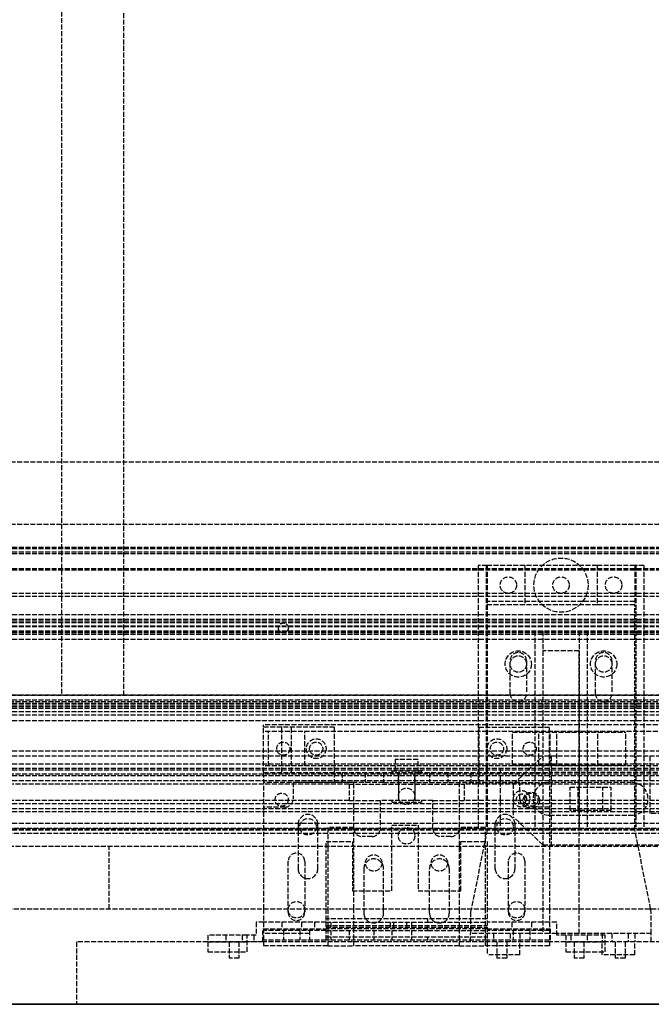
# Model space of a CAD drawing. Header units: millimetres. Extents: x 0 to 3534, y 0 to 599.
# Tile 10 of 19: x 1164 to 1356, y 0 to 300. Entities that reach past the tile are written whole.
import ezdxf

# ---------------------------------------------------------------- set-up
doc = ezdxf.new("R2010")
doc.units = ezdxf.units.MM
doc.header["$LTSCALE"] = 10
doc.linetypes.add('ALLCAD_Strich', pattern=[0.2, 0.15, -0.05])
doc.layers.add('BESCH_KONT_sich_schn_ansi_2d', color=40, linetype='Continuous')
doc.layers.add('BESCH_KONT_sich_schn_grun_2d', color=10, linetype='Continuous')

msp = doc.modelspace()

# ---------------------------------------------------------------- linework, layer by layer
at = {"layer": 'BESCH_KONT_sich_schn_ansi_2d', "linetype": 'ALLCAD_Strich'}
for p, q in [((0, 0, 2121), (3534, 0, 2121)), ((0, 0, 2202), (3534, 0, 2202)), ((0, 0, 2102), (3534, 0, 2102)), ((13.5, 0, 2086.5), (1182, 0, 2086.5)), ((1182, 0, 73.5), (13.5, 0, 73.5)), ((19, 0, 2087), (3515, 0, 2087)), ((19, 0, 79), (3515, 0, 79)), ((19, 0, 73), (3515, 0, 73)), ((3515, 0, 62), (19, 0, 62)), ((3515, 0, 54.5), (19, 0, 54.5)), ((3515, 0, 53.5), (19, 0, 53.5)), ((3515, 0, 50), (19, 0, 50)), ((3515, 0, 54), (19, 0, 54)), ((3515, 0, 45), (19, 0, 45)), ((3515, 0, 48), (19, 0, 48)), ((3515, 0, 58.5), (19, 0, 58.5)), ((3515, 0, 39.5), (19, 0, 39.5)), ((3412.5, 0, 41.5), (19, 0, 41.5)), ((3515, 0, 59), (19, 0, 59)), ((3515, 0, 60), (19, 0, 60)), ((3515, 0, 53.59), (19, 0, 53.59)), ((3515, 0, 46), (19, 0, 46)), ((3515, 0, 2044), (19, 0, 2044)), ((3515, 0, 2043), (19, 0, 2043)), ((3515, 0, 2046.5), (19, 0, 2046.5)), ((1238, 0, 2078), (19, 0, 2078)), ((3515, 0, 2079), (19, 0, 2079)), ((1314, 0, 2097.5), (19, 0, 2097.5)), ((3515, 0, 2100), (19, 0, 2100)), ((3515, 0, 2101.5), (19, 0, 2101.5)), ((3515, 0, 2121.55), (19, 0, 2121.55)), ((3515, 0, 2122.5), (19, 0, 2122.5)), ((3515, 0, 2122), (19, 0, 2122)), ((3515, 0, 2040), (19, 0, 2040)), ((3515, 0, 2037.5), (19, 0, 2037.5)), ((3515, 0, 2036.5), (19, 0, 2036.5)), ((3515, 0, 2045.5), (19, 0, 2045.5)), ((19, 0, 2080), (1181, 0, 2080)), ((1181, 0, 32), (19, 0, 32)), ((3515, 0), (19, 0)), ((1257.5, 0, 2096), (19, 0, 2096)), ((3515, 0, 2098.5), (19, 0, 2098.5)), ((1301, 0, 29), (126.5, 0, 29)), ((1301, 0, 31), (1066, 0, 31)), ((1221, 0, 2081), (1151, 0, 2081)), ((1195.5, 0, 79), (1176.5, 0, 79)), ((1176.5, 0, 79), (1176.5, 0, 2081)), ((1181, 0, 32), (1181, 0, 2080)), ((1181, 0, 2080), (2353, 0, 2080)), ((1181, 0, 32), (2353, 0, 32)), ((1182, 0, 73.5), (1182, 0, 2086.5)), ((1182.5, 0, 79), (1182.5, 0, 2081)), ((1189.5, 0, 79), (1189.5, 0, 2081)), ((2344, 0, 2086.5), (1190, 0, 2086.5)), ((1190, 0, 73.5), (2344, 0, 73.5)), ((1190, 0, 73.5), (1190, 0, 2086.5)), ((1191, 0, 32), (1191, 0, 2080)), ((1195.5, 0, 79), (1195.5, 0, 2081)), ((1233, 0, 2081), (1221, 0, 2081)), ((1221, 0, 2080), (1221, 0, 2031)), ((1221, 0, 2031), (1237.75, 0, 2031)), ((1221, 0, 2080), (1221, 0, 2082)), ((1221, 0, 2082), (1233, 0, 2082)), ((1238, 0, 2081), (1233, 0, 2081)), ((1233, 0, 2080), (1233, 0, 2082)), ((1235, 0, 2059.75), (1237.75, 0, 2059.75)), ((1235, 0, 2052.25), (1235, 0, 2059.75)), ((1237.75, 0, 2052.25), (1235, 0, 2052.25)), ((1235.75, 0, 2059.75), (1235.75, 0, 2080)), ((1235.75, 0, 2031), (1235.75, 0, 2052.25)), ((1237.75, 0, 2059.75), (1237.75, 0, 2080)), ((1237.75, 0, 2031), (1237.75, 0, 2052.25)), ((1258.5, 0, 2052.25), (1237.75, 0, 2052.25)), ((1237.75, 0, 2059.75), (1258.5, 0, 2059.75)), ((1237.75, 0, 2031), (1325.25, 0, 2031)), ((1259.5, 0, 2078), (1238, 0, 2078)), ((1259.5, 0, 2081), (1238, 0, 2081)), ((1325, 0, 2028), (1238, 0, 2028)), ((1257, 0, 2089), (1238, 0, 2089)), ((1238, 0, 2028), (1238, 0, 2080)), ((1238, 0, 2048.25), (1252, 0, 2048.25)), ((1252, 0, 2057.25), (1238, 0, 2057.25)), ((1358, 0, 2055), (1238, 0, 2055)), ((1546, 0, 2076), (1238, 0, 2076)), ((1238, 0, 2095), (1238, 0, 2092)), ((1257.5, 0, 2095), (1238, 0, 2095)), ((1238, 0, 2092), (1257.5, 0, 2092)), ((1238, 0, 2080), (1238, 0, 2092)), ((1239.5, 0, 2058.25), (1250.5, 0, 2058.25)), ((1239.5, 0, 2073.75), (1239.5, 0, 2058.25)), ((1250.5, 0, 2073.75), (1239.5, 0, 2073.75)), ((1241.5, 0, 2095), (1241.5, 0, 2092)), ((1242, 0, 2076), (1242, 0, 2078)), ((1242, 0, 2078), (1242, 0, 2076)), ((1242.5, 0, 79), (1242.5, 0, 60)), ((1243.5, 0, 2038), (1243.5, 0, 2044)), ((1243.5, 0, 2068), (1243.5, 0, 2074)), ((1244.5, 0, 2089), (1244.5, 0, 2092)), ((1245.5, 0, 79), (1245.5, 0, 60)), ((1245.5, 0, 2095), (1245.5, 0, 2092)), ((1245.5, 0, 2090), (1250.5, 0, 2090)), ((1245.5, 0, 2089), (1245.5, 0, 2092)), ((1246, 0, 2076), (1246, 0, 2078)), ((1246, 0, 2078), (1246, 0, 2076)), ((1247, 0, 2089), (1247, 0, 2092)), ((1248.5, 0, 2092), (1248.5, 0, 2095)), ((1249, 0, 2089), (1249, 0, 2092)), ((1249.5, 0, 2044), (1249.5, 0, 2038)), ((1249.5, 0, 2074), (1249.5, 0, 2068)), ((1250.5, 0, 2058.25), (1250.5, 0, 2073.75)), ((1250.5, 0, 2089), (1250.5, 0, 2092)), ((1251, 0, 2078), (1251, 0, 2076)), ((1252, 0, 2078), (1252, 0, 2081)), ((1252, 0, 2059.5), (1264, 0, 2059.5)), ((1258.5, 0, 2046), (1252, 0, 2046)), ((1252, 0, 2046), (1252, 0, 2059.5)), ((1254, 0, 2089), (1254, 0, 2092)), ((1254.5, 0, 2092), (1254.5, 0, 2095)), ((1256, 0, 2078), (1256, 0, 2081)), ((1257, 0, 2088), (1306, 0, 2088)), ((1265, 0, 2089), (1257, 0, 2089)), ((1257, 0, 2072), (1257, 0, 2080)), ((1288, 0, 2072), (1257, 0, 2072)), ((1257, 0, 2080), (1257, 0, 2092)), ((1257, 0, 2091), (1306, 0, 2091)), ((1265.5, 0, 2096), (1257.5, 0, 2096)), ((1257.5, 0, 2095), (1265.5, 0, 2095)), ((1257.5, 0, 2093.5), (1265.5, 0, 2093.5)), ((1257.5, 0, 2092), (1257.5, 0, 2093.5)), ((1257.5, 0, 2096.5), (1265.5, 0, 2096.5)), ((1257.5, 0, 2095), (1257.5, 0, 2096.5)), ((1257.5, 0, 2092), (1265, 0, 2092)), ((1258.5, 0, 2046.25), (1258.5, 0, 2052.25)), ((1276.5, 0, 2046.25), (1258.5, 0, 2046.25)), ((1258.5, 0, 2065.75), (1276.5, 0, 2065.75)), ((1258.5, 0, 2059.75), (1258.5, 0, 2065.75)), ((1271.5, 0, 2046), (1258.5, 0, 2040)), ((1258.5, 0, 2040), (1258.5, 0, 2046)), ((1259.5, 0, 2081), (1259.5, 0, 2078)), ((1261.89, 0, 2081), (1259.5, 0, 2081)), ((1303.5, 0, 2078), (1259.5, 0, 2078)), ((1301.11, 0, 2081), (1261.89, 0, 2081)), ((1268.89, 0, 2049.5), (1261.89, 0, 2081)), ((1264, 0, 2059.5), (1277, 0, 2065.5)), ((1265, 0, 2089), (1265, 0, 2088)), ((1277, 0, 2089), (1265, 0, 2089)), ((1265, 0, 2092), (1265.5, 0, 2092)), ((1265, 0, 2092), (1265, 0, 2091)), ((1265.5, 0, 2089), (1265.5, 0, 2092)), ((1279, 0, 2096), (1265.5, 0, 2096)), ((1265.5, 0, 2093.5), (1265.5, 0, 2092)), ((1265.5, 0, 2095), (1265.5, 0, 2096.5)), ((1297.5, 0, 2095), (1265.5, 0, 2095)), ((1265.5, 0, 2092), (1297.5, 0, 2092)), ((1268, 0, 2089), (1268, 0, 2092)), ((1268.5, 0, 2092), (1268.5, 0, 2095)), ((1268.89, 0, 2049.5), (1294.11, 0, 2049.5)), ((1269, 0, 2089), (1269, 0, 2092)), ((1271, 0, 2089), (1271, 0, 2092)), ((1283, 0, 2046), (1271.5, 0, 2046)), ((1273.5, 0, 2089), (1273.5, 0, 2092)), ((1274, 0, 2089), (1274, 0, 2092)), ((1274.5, 0, 2092), (1274.5, 0, 2095)), ((1274.5, 0, 2092), (1274.5, 0, 2078.5)), ((1274.5, 0, 2078.5), (1288.5, 0, 2078.5)), ((1276.5, 0, 2052.25), (1276.5, 0, 2046.25)), ((1283, 0, 2052.25), (1276.5, 0, 2052.25)), ((1276.5, 0, 2059.75), (1283, 0, 2059.75)), ((1276.5, 0, 2065.75), (1276.5, 0, 2059.75)), ((1277, 0, 2088), (1277, 0, 2089)), ((1285, 0, 2089), (1277, 0, 2089)), ((1277, 0, 2059.5), (1283, 0, 2059.5)), ((1277, 0, 2065.5), (1277, 0, 2059.5)), ((1277, 0, 2091), (1277, 0, 2092)), ((1278, 0, 2095), (1278, 0, 2092)), ((1284, 0, 2096), (1279, 0, 2096)), ((1279, 0, 2095), (1279, 0, 2092)), ((1279, 0, 2095), (1279, 0, 2097)), ((1279, 0, 2097), (1284, 0, 2097)), ((1283, 0, 2059.75), (1283, 0, 2059.5)), ((1283, 0, 2059.5), (1283, 0, 2046)), ((1284, 0, 2095), (1284, 0, 2092)), ((1297.5, 0, 2096), (1284, 0, 2096)), ((1284, 0, 2095), (1284, 0, 2097)), ((1285, 0, 2092), (1285, 0, 2095)), ((1285, 0, 2089), (1285, 0, 2088)), ((1298, 0, 2089), (1285, 0, 2089)), ((1285, 0, 2092), (1285, 0, 2091)), ((1288, 0, 2036), (1288, 0, 2072)), ((1306, 0, 2036), (1288, 0, 2036)), ((1288.5, 0, 2092), (1288.5, 0, 2095)), ((1288.5, 0, 2092), (1288.5, 0, 2078.5)), ((1289, 0, 2089), (1289, 0, 2092)), ((1289.5, 0, 2089), (1289.5, 0, 2092)), ((1292, 0, 2089), (1292, 0, 2092)), ((1294, 0, 2089), (1294, 0, 2092)), ((1294.11, 0, 2049.5), (1301.11, 0, 2081)), ((1294.5, 0, 2092), (1294.5, 0, 2095)), ((1295, 0, 2089), (1295, 0, 2092)), ((1305.5, 0, 2096), (1297.5, 0, 2096)), ((1297.5, 0, 2095), (1305.5, 0, 2095)), ((1297.5, 0, 2089), (1297.5, 0, 2092)), ((1297.5, 0, 2093.5), (1305.5, 0, 2093.5)), ((1297.5, 0, 2092), (1297.5, 0, 2093.5)), ((1297.5, 0, 2096.5), (1305.5, 0, 2096.5)), ((1297.5, 0, 2095), (1297.5, 0, 2096.5)), ((1297.5, 0, 2092), (1298, 0, 2092)), ((1298, 0, 2088), (1298, 0, 2089)), ((1306, 0, 2089), (1298, 0, 2089)), ((1298, 0, 2092), (1305.5, 0, 2092)), ((1298, 0, 2091), (1298, 0, 2092)), ((1356, 0, 29), (1301, 0, 29)), ((1356, 0, 31), (1301, 0, 31)), ((1301, 0, 32), (1301, 0, 85.5)), ((1356, 0, 85.5), (1301, 0, 85.5)), ((1323, 0, 24), (1301, 0, 24)), ((1301, 0, 21.5), (1301, 0, 32)), ((1301, 0, 21.5), (1356, 0, 21.5)), ((1301.11, 0, 2081), (1303.5, 0, 2081)), ((1303.25, 0, 26.5), (1303.25, 0, 21.5)), ((1303.25, 0, 26.5), (1320.5, 0, 26.5)), ((1303.5, 0, 2081), (1303.5, 0, 2078)), ((1303.5, 0, 2081), (1325, 0, 2081)), ((1303.5, 0, 2078), (1325, 0, 2078)), ((1314, 0, 2096), (1305.5, 0, 2096)), ((1305.5, 0, 2093.5), (1305.5, 0, 2092)), ((1325, 0, 2095), (1305.5, 0, 2095)), ((1305.5, 0, 2095), (1305.5, 0, 2096.5)), ((1305.5, 0, 2092), (1325, 0, 2092)), ((1305.75, 0, 21.5), (1305.75, 0, 24)), ((1317.5, 0, 42.5), (1306, 0, 42.5)), ((1306, 0, 29.5), (1306, 0, 26.5)), ((1306, 0, 36), (1306, 0, 32)), ((1316, 0, 36), (1306, 0, 36)), ((1306, 0, 45.5), (1316, 0, 45.5)), ((1306, 0, 36), (1306, 0, 45.5)), ((1306, 0, 21.5), (1306, 0, 24)), ((1306, 0, 2080), (1306, 0, 2036)), ((1325, 0, 2089), (1306, 0, 2089)), ((1316, 0, 29.5), (1306, 0, 29.5)), ((1306, 0, 32), (1306, 0, 29.5)), ((1306, 0, 2092), (1306, 0, 2080)), ((1307, 0, 2081), (1307, 0, 2078)), ((1308.5, 0, 2092), (1308.5, 0, 2095)), ((1309, 0, 2089), (1309, 0, 2092)), ((1310, 0, 2039.5), (1365, 0, 2039.5)), ((1310, 0, 2039.5), (1310, 0, 2037.5)), ((1365, 0, 2037.5), (1310, 0, 2037.5)), ((1310, 0, 26.5), (1310, 0, 22.5)), ((1310, 0, 22.5), (1315, 0, 22.5)), ((1310, 0, 26.5), (1310, 0, 24)), ((1311, 0, 2081), (1311, 0, 2078)), ((1311.5, 0, 26.5), (1311.5, 0, 27.5)), ((1319.5, 0, 27.5), (1311.5, 0, 27.5)), ((1312, 0, 2078), (1312, 0, 2076)), ((1317.5, 0, 2090), (1312.5, 0, 2090)), ((1312.5, 0, 2089), (1312.5, 0, 2092)), ((1313, 0, 26.5), (1313, 0, 24)), ((1313, 0, 24), (1313, 0, 21.5)), ((1313, 0, 21.5), (1313, 0, 24)), ((1313.5, 0, 2038), (1313.5, 0, 2044)), ((1313.5, 0, 2068), (1313.5, 0, 2074)), ((1325.25, 0, 2050), (1313.75, 0, 2059.5)), ((1313.75, 0, 2059.5), (1313.75, 0, 2063)), ((1313.75, 0, 2063), (1321.75, 0, 2067.5)), ((1314, 0, 2037.5), (1314, 0, 2034.5)), ((1314, 0, 2034.5), (1319, 0, 2034.5)), ((1314, 0, 2089), (1314, 0, 2092)), ((1323, 0, 2097.5), (1314, 0, 2097.5)), ((1314, 0, 2097.5), (1314, 0, 2096)), ((1314, 0, 2096), (1323, 0, 2096)), ((1314.5, 0, 2092), (1314.5, 0, 2095)), ((1315, 0, 2036.49), (1315, 0, 2034.5)), ((1315, 0, 2036.49), (1315.01, 0, 2036.49)), ((1315, 0, 2036.49), (1315.01, 0, 2036.49)), ((1315, 0, 2036.5), (1315.01, 0, 2036.5)), ((1315, 0, 2036.5), (1315.01, 0, 2036.5)), ((1315, 0, 2036.5), (1315.01, 0, 2036.5)), ((1315, 0, 2036.5), (1315.01, 0, 2036.5)), ((1315, 0, 2036.49), (1315.01, 0, 2036.49)), ((1315, 0, 2036.49), (1315.01, 0, 2036.49)), ((1315, 0, 2036.49), (1315.01, 0, 2036.49)), ((1315, 0, 2036.49), (1315.01, 0, 2036.49)), ((1315, 0, 2036.49), (1315, 0, 2036.49)), ((1315, 0, 2036.49), (1315.01, 0, 2036.49)), ((1315, 0, 2036.5), (1315, 0, 2036.49)), ((1315, 0, 2036.5), (1315.01, 0, 2036.5)), ((1315, 0, 2036.5), (1315, 0, 2036.5)), ((1315, 0, 2036.5), (1315.01, 0, 2036.5)), ((1315, 0, 2036.49), (1315.01, 0, 2036.49)), ((1315, 0, 26.5), (1315, 0, 22.5)), ((1315, 0, 26.5), (1315, 0, 24)), ((1315.01, 0, 2036.49), (1315.01, 0, 2036.49)), ((1315.01, 0, 2036.5), (1315.01, 0, 2036.49)), ((1315.01, 0, 2036.5), (1315.01, 0, 2036.5)), ((1316, 0, 45.5), (1316, 0, 36)), ((1316, 0, 2089), (1316, 0, 2092)), ((1316, 0, 29.5), (1316, 0, 32)), ((1317, 0, 2076), (1317, 0, 2078)), ((1317, 0, 2096), (1317, 0, 2097.5)), ((1317, 0, 2078), (1317, 0, 2076)), ((1339.5, 0, 33.5), (1317.5, 0, 33.5)), ((1317.5, 0, 33.5), (1317.5, 0, 42.5)), ((1317.5, 0, 2092), (1317.5, 0, 2095)), ((1317.5, 0, 2089), (1317.5, 0, 2092)), ((1318, 0, 2036.5), (1318, 0, 2034.5)), ((1318, 0, 26.5), (1318, 0, 24)), ((1318, 0, 24), (1318, 0, 21.5)), ((1318, 0, 21.5), (1318, 0, 24)), ((1318.5, 0, 2089), (1318.5, 0, 2092)), ((1319, 0, 2037.5), (1319, 0, 2034.5)), ((1319.5, 0, 26.5), (1319.5, 0, 27.5)), ((1319.5, 0, 2044), (1319.5, 0, 2038)), ((1319.5, 0, 2074), (1319.5, 0, 2068)), ((1320, 0, 2037.5), (1320, 0, 2034.5)), ((1320, 0, 2034.5), (1325, 0, 2034.5)), ((1320.25, 0, 35), (1320.25, 0, 42)), ((1336.75, 0, 35), (1320.25, 0, 35)), ((1336.75, 0, 42), (1320.25, 0, 42)), ((1320.5, 0, 27), (1320.5, 0, 26.5)), ((1336.5, 0, 27), (1320.5, 0, 27)), ((1336.5, 0, 26.5), (1320.5, 0, 26.5)), ((1321, 0, 2076), (1321, 0, 2078)), ((1321, 0, 2078), (1321, 0, 2076)), ((1321.5, 0, 2092), (1321.5, 0, 2095)), ((1321.75, 0, 2067.5), (1348.25, 0, 2067.5)), ((1322, 0, 2096), (1322, 0, 2097.5)), ((1323, 0, 24.5), (1334, 0, 24.5)), ((1323, 0, 24), (1323, 0, 24.5)), ((1323, 0, 24), (1333.99, 0, 24)), ((1323, 0, 2096), (1323, 0, 2097.5)), ((1323, 0, 2097.5), (1606, 0, 2097.5)), ((1323, 0, 2096), (1325.5, 0, 2096)), ((1350, 0, 2034.5), (1325, 0, 2034.5)), ((1325, 0, 2028), (1325, 0, 2080)), ((1467.5, 0, 2078), (1325, 0, 2078)), ((1330, 0, 2081), (1325, 0, 2081)), ((1325, 0, 2095), (1325, 0, 2092)), ((1325, 0, 2080), (1325, 0, 2092)), ((1325.25, 0, 2031), (1325.25, 0, 2080)), ((1325.25, 0, 2031), (1342, 0, 2031)), ((1327.25, 0, 2050), (1325.25, 0, 2050)), ((1606, 0, 2096), (1325.5, 0, 2096)), ((1608, 0, 2083.5), (1325.5, 0, 2083.5)), ((1325.5, 0, 2096), (1325.5, 0, 2083.5)), ((1326, 0, 26.5), (1326, 0, 22.5)), ((1326, 0, 42), (1326, 0, 33.5)), ((1331, 0, 22.5), (1326, 0, 22.5)), ((1326, 0, 26.5), (1326, 0, 24)), ((1327.25, 0, 2031), (1327.25, 0, 2080)), ((1339.75, 0, 2058), (1327.25, 0, 2058)), ((1342, 0, 2081), (1330, 0, 2081)), ((1330, 0, 2080), (1330, 0, 2082)), ((1330, 0, 2082), (1342, 0, 2082)), ((1331, 0, 26.5), (1331, 0, 22.5)), ((1331, 0, 42), (1331, 0, 33.5)), ((1331, 0, 26.5), (1331, 0, 24)), ((1331.25, 0, 2034.5), (1331.25, 0, 2026)), ((1331.25, 0, 2026), (1333.75, 0, 2026)), ((1333.75, 0, 2026), (1333.75, 0, 2029.5)), ((1333.75, 0, 2029.5), (1341.25, 0, 2029.5)), ((1334, 0, 24.01), (1333.99, 0, 24.01)), ((1334, 0, 24.01), (1333.99, 0, 24.01)), ((1334, 0, 24), (1333.99, 0, 24)), ((1334, 0, 24), (1333.99, 0, 24)), ((1334, 0, 24), (1333.99, 0, 24)), ((1334, 0, 24), (1333.99, 0, 24)), ((1334, 0, 24.01), (1333.99, 0, 24.01)), ((1334, 0, 24.01), (1333.99, 0, 24.01)), ((1334, 0, 24.01), (1333.99, 0, 24.01)), ((1333.99, 0, 24.01), (1333.99, 0, 24.01)), ((1334, 0, 24.01), (1333.99, 0, 24.01)), ((1333.99, 0, 24), (1333.99, 0, 24.01)), ((1334, 0, 24.01), (1333.99, 0, 24.01)), ((1334, 0, 24), (1333.99, 0, 24)), ((1333.99, 0, 24), (1333.99, 0, 24)), ((1334, 0, 24), (1333.99, 0, 24)), ((1334, 0, 24), (1333.99, 0, 24)), ((1334, 0, 24.01), (1333.99, 0, 24.01)), ((1334, 0, 24), (1334, 0, 24.01)), ((1334, 0, 24), (1334, 0, 24.5)), ((1356, 0, 24), (1334, 0, 24)), ((1336.5, 0, 26.5), (1336.5, 0, 27)), ((1336.5, 0, 26.5), (1353.75, 0, 26.5)), ((1336.75, 0, 35), (1336.75, 0, 42)), ((1337.5, 0, 26.5), (1337.5, 0, 27.5)), ((1345.5, 0, 27.5), (1337.5, 0, 27.5)), ((1339, 0, 21.5), (1339, 0, 24)), ((1339, 0, 26.5), (1339, 0, 24)), ((1339, 0, 24), (1339, 0, 21.5)), ((1351, 0, 42.5), (1339.5, 0, 42.5)), ((1339.5, 0, 42.5), (1339.5, 0, 33.5)), ((1348.25, 0, 2050), (1339.75, 0, 2050)), ((1339.75, 0, 2050), (1339.75, 0, 2058)), ((1351, 0, 36), (1341, 0, 36)), ((1341, 0, 45.5), (1351, 0, 45.5)), ((1341, 0, 36), (1341, 0, 45.5)), ((1341, 0, 29.5), (1341, 0, 32)), ((1351, 0, 29.5), (1341, 0, 29.5)), ((1341.25, 0, 2026), (1343.75, 0, 2026)), ((1341.25, 0, 2029.5), (1341.25, 0, 2026)), ((1342, 0, 26.5), (1342, 0, 22.5)), ((1342, 0, 22.5), (1347, 0, 22.5)), ((1342, 0, 26.5), (1342, 0, 24)), ((1342, 0, 2031), (1342, 0, 2080)), ((1471, 0, 2081), (1342, 0, 2081)), ((1342, 0, 2080), (1342, 0, 2082)), ((1343.75, 0, 2026), (1343.75, 0, 2034.5)), ((1344, 0, 21.5), (1344, 0, 24)), ((1344, 0, 26.5), (1344, 0, 24)), ((1344, 0, 24), (1344, 0, 21.5)), ((1345.5, 0, 26.5), (1345.5, 0, 27.5)), ((1347, 0, 26.5), (1347, 0, 22.5)), ((1347, 0, 26.5), (1347, 0, 24)), ((1348.25, 0, 2067.5), (1348.25, 0, 2050)), ((1350, 0, 2037.5), (1350, 0, 2034.5)), ((1350, 0, 2034.5), (1355, 0, 2034.5)), ((1351, 0, 32), (1351, 0, 36)), ((1351, 0, 26.5), (1351, 0, 29.5)), ((1351, 0, 45.5), (1351, 0, 36)), ((1351, 0, 21.5), (1351, 0, 24)), ((1351, 0, 29.5), (1351, 0, 32)), ((1351.25, 0, 24), (1351.25, 0, 21.5)), ((1353.75, 0, 21.5), (1353.75, 0, 26.5)), ((1355, 0, 2037.5), (1355, 0, 2034.5)), ((1795.5, 0, 2087.5), (1355.5, 0, 2087.5)), ((1355.5, 0, 2092.5), (1355.5, 0, 2087.5)), ((1795.5, 0, 2092.5), (1355.5, 0, 2092.5)), ((1356, 0, 32), (1356, 0, 85.5)), ((2178, 0, 29), (1356, 0, 29)), ((2178, 0, 31), (1356, 0, 31)), ((1356, 0, 21.5), (1356, 0, 32))]:
    msp.add_line(p, q, dxfattribs=at)
at = {"layer": 'BESCH_KONT_sich_schn_ansi_2d', "linetype": 'ALLCAD_Strich', "extrusion": (0, 1, 0)}
for centre, radius in [((-1229, 2068), 2.5), ((-1229, 2036), 2.5), ((-1229, 2052), 2.5), ((-1229, 2068), 1.5), ((-1229, 2036), 1.5), ((-1245, 2062), 1.5), ((-1245, 2070), 1.5), ((-1246.5, 2068), 2.5), ((-1246.5, 2038), 2.5), ((-1255.5, 2045), 2), ((-1255.5, 2067), 2), ((-1279.5, 2067), 2), ((-1279.5, 2045), 2), ((-1281.5, 2060.5), 2.5), ((-1310.5, 78), 2.5), ((-1310.5, 65.5), 2.5), ((-1310.5, 53), 2.5), ((-1310.5, 53), 1.5), ((-1310.5, 78), 1.5), ((-1316.5, 2038), 2.5), ((-1316.5, 2068), 2.5), ((-1334, 2068), 2.5), ((-1334, 2036), 2.5), ((-1334, 2052), 2.5), ((-1334, 2068), 1.5), ((-1334, 2036), 1.5), ((-1346.5, 53), 2.5), ((-1346.5, 65.5), 2.5), ((-1346.5, 78), 2.5), ((-1346.5, 53), 1.5), ((-1346.5, 78), 1.5)]:
    msp.add_circle(centre, radius, dxfattribs=at)
at = {"layer": 'BESCH_KONT_sich_schn_ansi_2d', "linetype": 'ALLCAD_Strich', "extrusion": (0, -1, 0)}
for radius in [17.5, 4.5, 2.5]:
    msp.add_circle((1281.5, 2060.5), radius, dxfattribs=at)
at = {"layer": 'BESCH_KONT_sich_schn_ansi_2d', "linetype": 'ALLCAD_Strich', "extrusion": (0, 1, 0)}
for centre, start, end in [((-1246.5, 2038), 180, 0), ((-1246.5, 2044), 0, 180), ((-1246.5, 2074), 0, 180), ((-1246.5, 2068), 180, 0), ((-1316.5, 2038), 180, 0), ((-1316.5, 2044), 0, 180), ((-1316.5, 2074), 0, 180), ((-1316.5, 2068), 180, 360)]:
    msp.add_arc(centre, 3, start, end, dxfattribs=at)
at = {"layer": 'BESCH_KONT_sich_schn_grun_2d', "linetype": 'ALLCAD_Strich'}
for p, q in [((1176.5, 578), (1176.5, 94)), ((1195.5, 94), (1195.5, 578)), ((19, 165), (3515, 165)), ((19, 146), (3515, 146)), ((3515, 139), (19, 139)), ((3515, 138.5), (19, 138.5)), ((3515, 137.5), (19, 137.5)), ((3515, 137), (19, 137)), ((3515, 132.5), (19, 132.5)), ((3515, 132.09), (19, 132.09)), ((1303.25, 133.5), (1303.25, 53.5)), ((1306, 133.5), (1303.25, 133.5)), ((1305.75, 133.5), (1305.75, 53.5)), ((1317.5, 133.5), (1306, 133.5)), ((1306, 133.5), (1306, 121.5)), ((1339.5, 133.5), (1317.5, 133.5)), ((1317.5, 133.5), (1317.5, 121.5)), ((1351, 133.5), (1339.5, 133.5)), ((1339.5, 133.5), (1339.5, 121.5)), ((1351, 133.5), (1351, 121.5)), ((1353.75, 133.5), (1351, 133.5)), ((1351.25, 133.5), (1351.25, 53.5)), ((1353.75, 133.5), (1353.75, 53.5)), ((3515, 125), (19, 125)), ((3515, 124), (19, 124)), ((3515, 124), (19.02, 124)), ((1351, 122.5), (1306, 122.5)), ((1317.5, 121.5), (1306, 121.5)), ((1306, 121.5), (1306, 53)), ((1339.5, 121.5), (1317.5, 121.5)), ((1351, 121.5), (1339.5, 121.5)), ((1351, 53), (1351, 121.5)), ((3515, 118.5), (19, 118.5)), ((3515, 117), (19, 117)), ((3515, 116.5), (19, 116.5)), ((3515, 116), (19, 116)), ((3515, 115), (19, 115)), ((3515, 114.84), (19, 114.84)), ((3515, 113.5), (19, 113.5)), ((3515, 113.18), (19, 113.18)), ((3515, 113), (19, 113)), ((3515, 112.5), (19, 112.5)), ((3515, 111), (19, 111)), ((1320.5, 113.5), (1320.5, 53.5)), ((1323, 113.5), (1323, 53.5)), ((1334, 113.5), (1334, 53.5)), ((1336.5, 113.5), (1336.5, 53.5)), ((1334, 107.5), (1323, 107.5)), ((1323, 107.5), (1323, 21.5)), ((1334, 29), (1334, 107.5)), ((1313, 94.5), (1313, 104.5)), ((1318, 104.5), (1318, 94.5)), ((1339, 94.5), (1339, 104.5)), ((1344, 104.5), (1344, 94.5)), ((19, 94), (3515, 94)), ((3515, 94), (19, 94)), ((3515, 92.5), (19, 92.5)), ((1548, 92), (19, 92)), ((3515, 91.5), (19, 91.5)), ((3515, 91), (19, 91)), ((3515, 90.5), (19, 90.5)), ((3515, 90), (19, 90)), ((3515, 89), (19, 89)), ((3515, 88), (19, 88)), ((3515, 86.25), (19, 86.25)), ((1238, 84.25), (1238, 85)), ((1546, 85), (1238, 85)), ((1259.5, 84.25), (1238, 84.25)), ((1238, 70.5), (1238, 84.25)), ((1243.5, 83), (1243.5, 85)), ((1246.5, 83), (1246.5, 85)), ((1259.5, 84.25), (1259.5, 70.5)), ((1303.5, 84.25), (1325, 84.25)), ((1303.5, 84.25), (1303.5, 70.5)), ((1325, 70.5), (1325, 84.25)), ((1545.98, 83), (1238, 83)), ((1239.5, 72.5), (1239.5, 83)), ((1243.5, 72.5), (1243.5, 83)), ((1246.5, 72.5), (1246.5, 83)), ((1250.5, 72.5), (1250.5, 83)), ((1313.75, 72.75), (1313.75, 82.75)), ((1313.75, 82.75), (1321.75, 82.75)), ((1321.75, 72.75), (1321.75, 82.75)), ((1321.75, 82.75), (1348.25, 82.75)), ((1325.25, 72.75), (1325.25, 82.75)), ((1327.25, 72.75), (1327.25, 82.75)), ((1339.75, 72.75), (1339.75, 82.75)), ((1348.25, 72.75), (1348.25, 82.75)), ((3515, 77), (19, 77)), ((3515, 75.5), (19, 75.5)), ((1314, 67), (1323, 75.5)), ((1325.5, 75.5), (1325.5, 48.5)), ((1355.5, 75.5), (1355.5, 58)), ((3515, 73), (19, 73)), ((1546, 72.5), (1238, 72.5)), ((1243.5, 70.5), (1243.5, 72.5)), ((1246.5, 70.5), (1246.5, 72.5)), ((1278, 74.5), (1278, 70.5)), ((1285, 74.5), (1278, 74.5)), ((1285, 70.5), (1285, 74.5)), ((1313.75, 72.75), (1321.75, 72.75)), ((1321.75, 72.75), (1348.25, 72.75)), ((3515, 71.75), (19, 71.75)), ((3515, 71.25), (19, 71.25)), ((1358, 70), (19, 70)), ((3515, 69.5), (19, 69.5)), ((1238, 70.5), (1238, 29)), ((1238, 70.5), (1278, 70.5)), ((1259.5, 70.5), (1259.5, 67.5)), ((1261.89, 70.5), (1261.89, 67.5)), ((1268.89, 70.5), (1268.89, 67.5)), ((1274.5, 70.5), (1274.5, 67.5)), ((1277, 71), (1277, 70.5)), ((1277, 71), (1286, 71)), ((1278, 70.5), (1285, 70.5)), ((1279, 67.5), (1279, 70.5)), ((1279, 70.5), (1279, 62)), ((1284, 67.5), (1284, 70.5)), ((1284, 70.5), (1284, 62)), ((1285, 70.5), (1325, 70.5)), ((1286, 71), (1286, 70.5)), ((1288.5, 70.5), (1288.5, 67.5)), ((1294.11, 70.5), (1294.11, 67.5)), ((1301.11, 70.5), (1301.11, 67.5)), ((1303.5, 70.5), (1303.5, 67.5)), ((1310, 71.75), (1310, 53.25)), ((1325, 70.5), (1325, 29)), ((1546, 70.5), (1325, 70.5)), ((3515, 68), (19, 68)), ((1264, 67), (19, 67)), ((1274.5, 67.5), (1238, 67.5)), ((1265.5, 67.5), (1247, 67.5)), ((1247, 67.5), (1247, 62.5)), ((1264, 67), (1264, 62)), ((1264, 67), (1299, 67)), ((1265.5, 53.75), (1265.5, 67.5)), ((1274.5, 67.5), (1288.5, 67.5)), ((1279, 67), (1279, 62)), ((1284, 67), (1284, 62)), ((1288.5, 67.5), (1325, 67.5)), ((1316, 67.5), (1297.5, 67.5)), ((1297.5, 67.5), (1297.5, 53.75)), ((1485, 67), (1299, 67)), ((1299, 67), (1299, 62)), ((1314, 67), (1314, 57)), ((1316, 62.5), (1316, 67.5)), ((1350, 67.5), (1325, 67.5)), ((1331.25, 59), (1331.25, 66)), ((1331.25, 66), (1343.75, 66)), ((1333.75, 59), (1333.75, 66)), ((1341.25, 59), (1341.25, 66)), ((1343.75, 59), (1343.75, 66)), ((1264, 62), (19, 62)), ((3515, 61), (19, 61)), ((1244.5, 60), (1238, 60)), ((1264, 62), (1273.5, 62)), ((1289.5, 62), (1273.5, 62)), ((1273.5, 62), (1273.5, 53.5)), ((1277, 62), (1277, 61.5)), ((1277, 61.5), (1286, 61.5)), ((1286, 62), (1286, 61.5)), ((1289.5, 62), (1299, 62)), ((1289.5, 53.5), (1289.5, 62)), ((1485, 62), (1299, 62)), ((1315, 62.51), (1315.01, 62.51)), ((1315, 62.51), (1315, 62.51)), ((1315, 62.51), (1315, 62.51)), ((1315, 62.51), (1315.01, 62.51)), ((1315, 62.51), (1315.01, 62.51)), ((1315, 62.51), (1315.01, 62.51)), ((1315, 62.51), (1315.01, 62.51)), ((1315, 62.5), (1315, 62.51)), ((1315, 62.51), (1315.01, 62.51)), ((1315, 62.51), (1315.01, 62.51)), ((1315, 62.5), (1315.01, 62.5)), ((1315, 62.5), (1315.01, 62.5)), ((1315, 62.5), (1315.01, 62.5)), ((1315, 62.5), (1315, 62.5)), ((1315, 62.5), (1315.01, 62.5)), ((1315, 62.5), (1315, 62.5)), ((1315, 62.5), (1315.01, 62.5)), ((1315, 62.5), (1315, 62.5)), ((1315, 62.5), (1315.01, 62.5)), ((1315, 62.5), (1315.01, 62.5)), ((1315, 62.5), (1315.01, 62.5)), ((1315, 62.5), (1315.01, 62.5)), ((1315, 62.5), (1315, 62.49)), ((1315, 62.49), (1315, 62.49)), ((1315, 62.49), (1315.01, 62.49)), ((1315, 62.49), (1315.01, 62.49)), ((1315, 62.49), (1315.01, 62.49)), ((1315, 62.49), (1315.01, 62.49)), ((1315, 62.49), (1315.01, 62.49)), ((1315, 62.49), (1315, 62.49)), ((1315, 62.49), (1315.01, 62.49)), ((1315, 62.49), (1315.01, 62.49)), ((1315.01, 62.51), (1315.01, 62.51)), ((1315.01, 62.51), (1315.01, 62.51)), ((1315.01, 62.5), (1315.01, 62.51)), ((1315.01, 62.5), (1315.01, 62.5)), ((1315.01, 62.5), (1315.01, 62.5)), ((1315.01, 62.5), (1315.01, 62.5)), ((1315.01, 62.5), (1315.01, 62.49)), ((1315.01, 62.49), (1315.01, 62.49)), ((1315.01, 62.49), (1315.01, 62.49)), ((1325, 60), (1318.5, 60)), ((3515, 59.5), (19, 59.5)), ((2407, 58.5), (1127, 58.5)), ((1323, 48.5), (1314, 57)), ((1325, 57.5), (1350, 57.5)), ((1343.75, 59), (1331.25, 59)), ((1795.5, 58), (1355.5, 58)), ((3515, 55), (19, 55)), ((1248.5, 54.75), (1248.5, 41.25)), ((1254.5, 41.25), (1254.5, 54.75)), ((1277, 54.5), (1285, 54.5)), ((1277, 34.5), (1277, 54.5)), ((1285, 54.5), (1285, 34.5)), ((1308.5, 41.25), (1308.5, 54.75)), ((1314.5, 54.75), (1314.5, 41.25)), ((3515, 53.25), (19, 53.25)), ((3515, 53), (19, 53)), ((2399.5, 52), (1134.5, 52)), ((2397.5, 53.5), (1136.5, 53.5)), ((1265.5, 53.75), (1257.5, 53.75)), ((1257.5, 53.75), (1257.5, 29)), ((1265.5, 29), (1265.5, 53.75)), ((1271, 51), (1268, 51)), ((1295, 51), (1292, 51)), ((1305.5, 53.75), (1297.5, 53.75)), ((1297.5, 53.75), (1297.5, 29)), ((1306, 53), (1301, 28)), ((1305.5, 29), (1305.5, 53.75)), ((1355.8, 29), (1351, 53)), ((3534, 48), (0, 48)), ((1191, 29), (1191, 48)), ((1257, 49.5), (1265, 49.5)), ((1257, 19.5), (1257, 49.5)), ((1265, 49.5), (1265, 34.5)), ((1298, 34.5), (1298, 49.5)), ((1298, 49.5), (1306, 49.5)), ((1306, 49.5), (1306, 19.5)), ((1323, 48.5), (1606, 48.5)), ((1245.5, 28), (1245.5, 43.5)), ((1250.5, 43.5), (1250.5, 28)), ((1312.5, 28), (1312.5, 43.5)), ((1317.5, 43.5), (1317.5, 28)), ((1268.5, 41.25), (1268.5, 29)), ((1274.5, 29), (1274.5, 41.25)), ((1288.5, 29), (1288.5, 41.25)), ((1294.5, 41.25), (1294.5, 29)), ((1265, 34.5), (1277, 34.5)), ((1285, 34.5), (1298, 34.5)), ((0, 29), (3534, 29)), ((1238, 29), (1238, 17.75)), ((1257.5, 29), (1257.5, 17.75)), ((1265.5, 17.75), (1265.5, 29)), ((1268.5, 29), (1268.5, 27.75)), ((1274.5, 27.75), (1274.5, 29)), ((1288.5, 27.75), (1288.5, 29)), ((1294.5, 29), (1294.5, 27.75)), ((1297.5, 29), (1297.5, 17.75)), ((1301, 28), (1301, 21.5)), ((1305.5, 17.75), (1305.5, 29)), ((1325, 29), (1325, 17.75)), ((1334, 21.5), (1334, 29)), ((1356, 28), (1355.8, 29)), ((1356, 21.5), (1356, 28)), ((1238, 25), (1235.75, 25)), ((1235.75, 25), (1235.75, 21)), ((1257, 25), (1238, 25)), ((1243.5, 25), (1243.5, 23)), ((1249.5, 25), (1249.5, 23)), ((1253.5, 25), (1253.5, 23)), ((1306, 26), (1257, 26)), ((1257, 25), (1288, 25)), ((1257, 24), (1306, 24)), ((1258.5, 25), (1258.5, 23)), ((1276.5, 25), (1276.5, 23)), ((1277.5, 25), (1277.5, 23)), ((1281.5, 25), (1281.5, 23)), ((1283, 25), (1283, 23)), ((1288, 25), (1288, 26)), ((1288, 25), (1306, 25)), ((1288, 23), (1288, 24)), ((1325, 25), (1306, 25)), ((1313.5, 25), (1313.5, 23)), ((1319.5, 25), (1319.5, 23)), ((1327.25, 25), (1325, 25)), ((1327.25, 21), (1327.25, 25)), ((1221, 21), (1221, 16)), ((1233, 21), (1221, 21)), ((1226.5, 21), (1226.5, 19)), ((1231.5, 21), (1231.5, 19)), ((1233, 16), (1233, 21)), ((1235.75, 21), (1233, 21)), ((1235, 21), (1235, 19)), ((1237.75, 19), (1237.75, 23)), ((1237.75, 23), (1238, 23)), ((1238, 23), (1257, 23)), ((1257, 22.5), (1238, 22.5)), ((1252, 21.5), (1238, 21.5)), ((1244, 22.5), (1244, 19.5)), ((1249, 22.5), (1249, 19.5)), ((1252, 22.5), (1252, 19.5)), ((1257, 23.5), (1306, 23.5)), ((1288, 23), (1257, 23)), ((1257, 22.5), (1288, 22.5)), ((1258.5, 22.5), (1258.5, 19.5)), ((1264, 22.5), (1264, 19.5)), ((1271.5, 22.5), (1271.5, 19.5)), ((1277, 22.5), (1277, 19.5)), ((1283, 22.5), (1283, 19.5)), ((1288, 22.5), (1288, 23.5)), ((1306, 23), (1288, 23)), ((1288, 22.5), (1306, 22.5)), ((1301, 19), (1301, 21.5)), ((1325, 21.5), (1301, 21.5)), ((1306, 23), (1325, 23)), ((1325, 22.5), (1306, 22.5)), ((1308, 21.5), (1308, 19)), ((1313, 21.5), (1313, 19)), ((1314, 22.5), (1314, 19.5)), ((1316, 21.5), (1316, 19)), ((1319, 22.5), (1319, 19.5)), ((1325, 23), (1325.25, 23)), ((1325.25, 21.5), (1325, 21.5)), ((1325.25, 23), (1325.25, 19)), ((1327.25, 21.5), (1325.25, 21.5)), ((1356, 21.5), (1327.25, 21.5)), ((1330, 21), (1327.25, 21)), ((1342, 21), (1330, 21)), ((1330, 21), (1330, 16)), ((1331.5, 21), (1331.5, 19)), ((1334, 21.52), (1333.99, 21.52)), ((1334, 21.52), (1333.99, 21.52)), ((1334, 21.52), (1333.99, 21.52)), ((1334, 21.52), (1333.99, 21.52)), ((1333.99, 21.52), (1333.99, 21.52)), ((1333.99, 21.52), (1333.99, 21.52)), ((1333.99, 21.52), (1333.99, 21.51)), ((1334, 21.52), (1333.99, 21.52)), ((1334, 21.52), (1333.99, 21.52)), ((1334, 21.52), (1333.99, 21.52)), ((1334, 21.51), (1333.99, 21.51)), ((1334, 21.51), (1333.99, 21.51)), ((1334, 21.51), (1333.99, 21.51)), ((1334, 21.51), (1333.99, 21.51)), ((1333.99, 21.51), (1333.99, 21.51)), ((1333.99, 21.51), (1333.99, 21.51)), ((1334, 21.51), (1333.99, 21.51)), ((1334, 21.51), (1333.99, 21.51)), ((1333.99, 21.51), (1334, 21.51)), ((1334, 21.51), (1333.99, 21.51)), ((1334, 21.51), (1333.99, 21.51)), ((1333.99, 21.5), (1333.99, 21.51)), ((1334, 21.5), (1333.99, 21.5)), ((1334, 21.5), (1333.99, 21.5)), ((1334, 21.5), (1333.99, 21.5)), ((1333.99, 21.5), (1333.99, 21.5)), ((1333.99, 21.5), (1333.99, 21.5)), ((1334, 21.5), (1333.99, 21.5)), ((1334, 21.5), (1333.99, 21.5)), ((1334, 21.5), (1333.99, 21.5)), ((1336.5, 21), (1336.5, 19)), ((1341, 21.5), (1341, 19)), ((1342, 16), (1342, 21)), ((1344, 21.5), (1344, 19)), ((1349, 21.5), (1349, 19)), ((1351, 21.5), (1351, 19)), ((1356, 19), (1356, 21.5)), ((1181, 19), (1181, 0)), ((1221, 19), (1181, 19)), ((1233, 19), (1221, 19)), ((1221, 19), (1233, 19)), ((1227.5, 19), (1227.5, 14)), ((1230.5, 19), (1230.5, 14)), ((1238, 19), (1233, 19)), ((1237.75, 19), (1233, 19)), ((1257, 19.5), (1238, 19.5)), ((1325, 19), (1238, 19)), ((1257, 20.5), (1306, 20.5)), ((1288, 19.5), (1257, 19.5)), ((1288, 19.5), (1288, 20.5)), ((1306, 19.5), (1288, 19.5)), ((1306, 19.5), (1306, 19)), ((1325, 19.5), (1306, 19.5)), ((1306, 19), (1306, 15)), ((1309, 19), (1309, 14)), ((1312, 19), (1312, 14)), ((1316, 15), (1316, 19)), ((1330, 19), (1325, 19)), ((1330, 19), (1325.25, 19)), ((1342, 19), (1330, 19)), ((1330, 19), (1342, 19)), ((1332.5, 19), (1332.5, 14)), ((1335.5, 19), (1335.5, 14)), ((1341, 15), (1341, 19)), ((1591, 19), (1342, 19)), ((1345, 19), (1345, 14)), ((1348, 19), (1348, 14)), ((1351, 15), (1351, 19)), ((1221, 16), (1233, 16)), ((1257.5, 17.75), (1238, 17.75)), ((1257.5, 17.75), (1265.5, 17.75)), ((1297.5, 17.75), (1265.5, 17.75)), ((1297.5, 17.75), (1305.5, 17.75)), ((1325, 17.75), (1305.5, 17.75)), ((1316, 15), (1306, 15)), ((1330, 16), (1342, 16)), ((1351, 15), (1341, 15)), ((1230.5, 14), (1227.5, 14)), ((1312, 14), (1309, 14)), ((1335.5, 14), (1332.5, 14)), ((1348, 14), (1345, 14)), ((1181, 0), (2353, 0))]:
    msp.add_line(p, q, dxfattribs=at)
for centre, radius in [((1328.5, 127.5), 8.25), ((1312.5, 127.5), 2.5), ((1312.5, 127.5), 2.5), ((1328.5, 127.5), 2.5), ((1344.5, 127.5), 2.5), ((1344.5, 127.5), 2.5), ((1244, 114.5), 1.5), ((1315.5, 103.5), 4), ((1315.5, 103.5), 2.5), ((1341.5, 103.5), 4), ((1341.5, 103.5), 2.5), ((1244, 77.75), 2), ((1244, 77.75), 2), ((1254, 77.75), 3), ((1254, 77.75), 2), ((1309, 77.75), 3), ((1309, 77.75), 2), ((1319, 77.75), 2), ((1319, 77.75), 2), ((1243.5, 62.25), 2), ((1281.5, 63.25), 2.5), ((1316.5, 62.5), 2.5), ((1316.5, 62.5), 1.5), ((1319.5, 62), 2.5), ((1319.5, 62.25), 2), ((1251.5, 54), 2.5), ((1311.5, 54), 2.5), ((1281.5, 51.25), 2.5), ((1271.5, 43), 2.5), ((1291.5, 43), 2.5), ((1248, 28.75), 2.5), ((1315, 28.75), 2.5)]:
    msp.add_circle(centre, radius, dxfattribs=at)
for centre, radius, start, end in [((1315.5, 104.5), 2.5, 360, 180), ((1341.5, 104.5), 2.5, 360, 180), ((1315.5, 94.5), 2.5, 180, 360), ((1341.5, 94.5), 2.5, 180, 360), ((1325, 62.5), 5, 90, 270), ((1350, 62.5), 5, 270, 90), ((1244.5, 62.5), 2.5, 270, 360), ((1318.5, 62.5), 2.5, 180, 270), ((1251.5, 54.75), 3, 0, 180), ((1311.5, 54.75), 3, 0, 180), ((1268, 53.5), 2.5, 180, 270), ((1271, 53.5), 2.5, 270, 360), ((1292, 53.5), 2.5, 180, 270), ((1295, 53.5), 2.5, 270, 360), ((1248, 43.5), 2.5, 360, 180), ((1315, 43.5), 2.5, 360, 180), ((1271.5, 41.25), 3, 0, 180), ((1291.5, 41.25), 3, 0, 180), ((1251.5, 41.25), 3, 180, 0), ((1311.5, 41.25), 3, 180, 0), ((1248, 28), 2.5, 180, 360), ((1271.5, 27.75), 3, 180, 0), ((1291.5, 27.75), 3, 180, 0), ((1315, 28), 2.5, 180, 360)]:
    msp.add_arc(centre, radius, start, end, dxfattribs=at)

doc.saveas('drawing.dxf')
